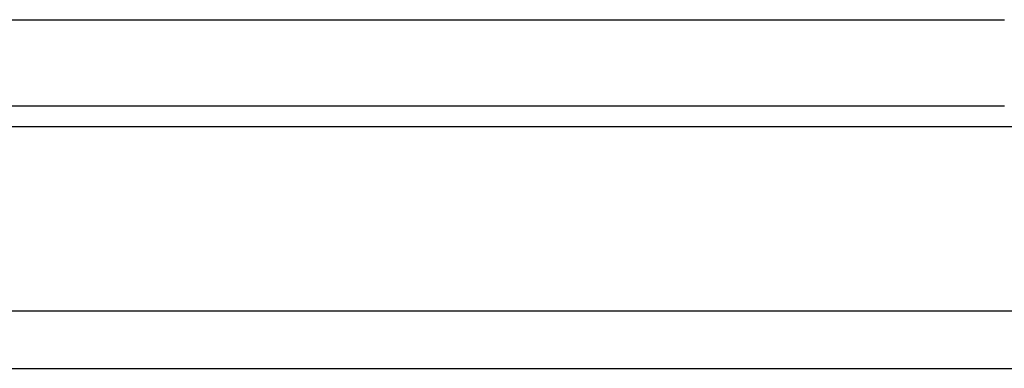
# Model space of a CAD drawing. Header units: millimetres. Extents: x 300 to 535, y -601 to -524.
# Tile 51 of 53: x 481.69 to 493.69, y -587.59 to -583.34. Entities that reach past the tile are written whole.
import ezdxf

# ---------------------------------------------------------------- set-up
doc = ezdxf.new("R2010")
doc.units = ezdxf.units.MM
doc.header["$LTSCALE"] = 0.1
doc.layers.add('OUT', color=3, linetype='CONTINUOUS')

msp = doc.modelspace()

# ---------------------------------------------------------------- linework, layer by layer
at = {"layer": 'OUT', "color": 0}
for p, q in [((445.688, -583.342), (493.688, -583.342)), ((445.688, -584.392), (493.688, -584.392)), ((403.102, -584.642), (533.688, -584.642)), ((402.862, -586.892), (533.688, -586.892)), ((383.688, -587.592), (533.688, -587.592))]:
    msp.add_line(p, q, dxfattribs=at)

doc.saveas('drawing.dxf')
